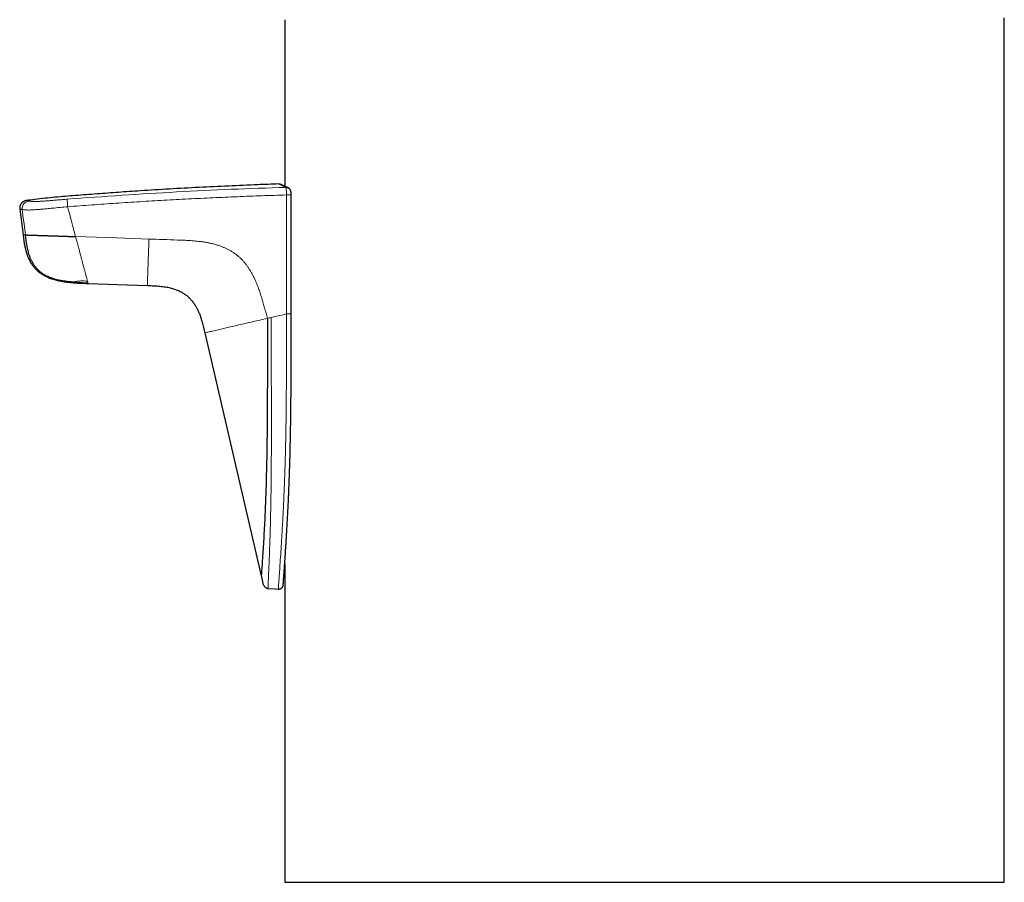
# Model space of a CAD drawing. Header units: millimetres. Extents: x 8 to 771, y 12 to 732.
# Tile 70 of 74: x 572 to 636, y 450 to 506. Entities that reach past the tile are written whole.
import ezdxf

# ---------------------------------------------------------------- set-up
doc = ezdxf.new("R2010")
doc.units = ezdxf.units.MM

msp = doc.modelspace()

# ---------------------------------------------------------------- linework, layer by layer
at = {"color": 7, "linetype": 'Continuous', "lineweight": 30}
for p, q in [((589.257, 506.412), (589.257, 495.528)), ((636.257, 506.412), (636.257, 506.523)), ((636.257, 450.05), (636.257, 506.412)), ((571.952, 494.033), (572.165, 492.353)), ((584.049, 485.953), (587.727, 470.078)), ((589.257, 470.858), (589.257, 450.05)), ((589.257, 450.05), (636.257, 450.05))]:
    msp.add_line(p, q, dxfattribs=at)
at = {"color": 7, "linetype": 'Continuous', "lineweight": 30, "flags": 128}
for points in [[(589.471, 495.432), (589.49, 495.422), (589.5, 495.417)], [(589.682, 487.188), (589.683, 490.679), (589.684, 494.96)], [(576.412, 489.179), (578.337, 489.112), (580.285, 489.044)], [(588.158, 469.254), (588.663, 469.222), (588.841, 469.211)]]:
    msp.add_lwpolyline(points, dxfattribs=at)
at = {"color": 8, "linetype": 'Continuous', "lineweight": 0, "flags": 128}
for points in [[(589.373, 487.188), (589.374, 491.54), (589.375, 494.96)], [(589.375, 494.96), (589.409, 494.96), (589.442, 494.96), (589.475, 494.96), (589.507, 494.96), (589.537, 494.96), (589.566, 494.96), (589.592, 494.96), (589.615, 494.96), (589.635, 494.96), (589.652, 494.96), (589.666, 494.96), (589.676, 494.96), (589.683, 494.96), (589.685, 494.961), (589.684, 494.961), (589.683, 494.961)], [(572.113, 494.006), (572.185, 493.443), (572.232, 493.078), (572.278, 492.713), (572.325, 492.348)], [(575.599, 492.239), (575.422, 492.902), (575.308, 493.331), (575.194, 493.759), (575.08, 494.188)], [(575.599, 492.239), (578.282, 492.149), (580.391, 492.078)], [(588.375, 486.956), (588.29, 486.937), (588.235, 486.924), (588.18, 486.911), (588.125, 486.898)], [(588.375, 486.956), (588.714, 487.035), (588.934, 487.086), (589.153, 487.137), (589.373, 487.188)]]:
    msp.add_lwpolyline(points, dxfattribs=at)
at = {"color": 8, "linetype": 'Continuous', "lineweight": 0}
for centre, radius, start, end in [((589.353, 495.17), 0.287, 65.767, 93.07835), ((572.61, 494.068), 0.501, 98.05759, 187.09441), ((579.479, 494.649), 4.423, 179.52979, 185.97813)]:
    msp.add_arc(centre, radius, start, end, dxfattribs=at)
at = {"color": 7, "linetype": 'Continuous', "lineweight": 30}
for points, knots in [([(588.851, 495.677), (588.403, 495.661), (587.313, 495.622), (585.583, 495.547), (583.659, 495.453), (581.737, 495.346), (579.986, 495.238), (578.406, 495.131), (576.998, 495.027), (575.839, 494.941), (574.927, 494.868), (574.264, 494.809), (573.602, 494.741), (572.975, 494.669), (572.569, 494.616), (572.383, 494.591)], [0, 0, 0, 0, 0.081493, 0.19814, 0.314788, 0.431434, 0.548076, 0.633609, 0.719136, 0.804651, 0.844961, 0.885274, 0.925595, 0.965922, 1, 1, 1, 1]), ([(588.994, 495.645), (588.983, 495.65), (588.96, 495.66), (588.923, 495.67), (588.887, 495.675), (588.863, 495.675), (588.851, 495.675)], [0, 0, 0, 0, 0.275099, 0.532447, 0.773342, 1, 1, 1, 1]), ([(589.47, 495.433), (589.456, 495.439), (589.43, 495.451), (589.393, 495.467), (589.359, 495.482), (589.328, 495.496), (589.301, 495.508), (589.276, 495.519), (589.253, 495.529), (589.233, 495.538), (589.215, 495.546), (589.2, 495.553), (589.187, 495.559), (589.175, 495.564), (589.164, 495.569), (589.155, 495.573), (589.146, 495.577), (589.138, 495.581), (589.129, 495.585), (589.118, 495.59), (589.106, 495.595), (589.094, 495.601), (589.081, 495.606), (589.068, 495.612), (589.056, 495.618), (589.043, 495.623), (589.032, 495.628), (589.021, 495.633), (589.011, 495.638), (589.003, 495.641), (588.997, 495.644), (588.994, 495.645), (588.994, 495.645), (588.994, 495.645)], [0, 0, 0, 0, 0.043465, 0.084945, 0.12444, 0.161952, 0.19748, 0.230443, 0.261493, 0.290632, 0.317857, 0.34055, 0.361719, 0.381363, 0.399483, 0.416078, 0.43115, 0.445718, 0.461767, 0.484407, 0.509526, 0.537125, 0.567204, 0.599762, 0.634799, 0.672316, 0.712313, 0.756874, 0.804156, 0.85416, 0.906886, 0.962333, 1, 1, 1, 1]), ([(589.685, 494.961), (589.685, 494.975), (589.685, 495.001), (589.683, 495.038), (589.68, 495.069), (589.678, 495.092), (589.676, 495.109), (589.673, 495.124), (589.67, 495.143), (589.666, 495.166), (589.66, 495.191), (589.653, 495.214), (589.647, 495.234), (589.638, 495.255), (589.627, 495.281), (589.611, 495.308), (589.594, 495.332), (589.579, 495.348), (589.569, 495.358), (589.56, 495.366), (589.549, 495.376), (589.537, 495.387), (589.522, 495.399), (589.507, 495.411), (589.489, 495.423), (589.477, 495.429), (589.471, 495.432)], [0, 0, 0, 0, 0.070217, 0.12882, 0.185161, 0.226937, 0.254363, 0.277266, 0.305847, 0.353276, 0.406568, 0.452884, 0.49146, 0.52636, 0.574803, 0.629637, 0.678789, 0.72058, 0.739645, 0.75913, 0.782074, 0.810551, 0.845852, 0.888804, 0.940009, 1, 1, 1, 1]), ([(572.382, 494.592), (572.362, 494.589), (572.322, 494.582), (572.262, 494.562), (572.209, 494.537), (572.162, 494.507), (572.122, 494.476), (572.084, 494.441), (572.051, 494.402), (572.022, 494.359), (571.997, 494.315), (571.977, 494.268), (571.961, 494.215), (571.95, 494.157), (571.946, 494.094), (571.95, 494.053), (571.952, 494.033)], [0, 0, 0, 0, 0.076876, 0.157051, 0.240078, 0.303897, 0.368714, 0.434211, 0.50005, 0.565889, 0.631378, 0.696186, 0.75999, 0.842997, 0.923153, 1, 1, 1, 1]), ([(572.165, 492.353), (572.173, 492.294), (572.187, 492.179), (572.21, 492.011), (572.234, 491.854), (572.259, 491.706), (572.286, 491.569), (572.315, 491.443), (572.344, 491.327), (572.374, 491.222), (572.406, 491.122), (572.438, 491.029), (572.471, 490.945), (572.501, 490.872), (572.528, 490.811), (572.551, 490.762), (572.569, 490.724), (572.583, 490.698), (572.593, 490.679), (572.601, 490.663), (572.611, 490.645), (572.623, 490.622), (572.64, 490.592), (572.662, 490.554), (572.688, 490.51), (572.72, 490.46), (572.759, 490.402), (572.806, 490.336), (572.859, 490.267), (572.916, 490.199), (572.969, 490.139), (573.019, 490.087), (573.065, 490.043), (573.106, 490.005), (573.138, 489.976), (573.161, 489.957), (573.175, 489.946), (573.185, 489.937), (573.2, 489.925), (573.224, 489.906), (573.259, 489.879), (573.302, 489.848), (573.353, 489.813), (573.41, 489.775), (573.477, 489.734), (573.553, 489.691), (573.639, 489.646), (573.735, 489.6), (573.84, 489.555), (573.955, 489.51), (574.079, 489.468), (574.214, 489.427), (574.359, 489.389), (574.514, 489.354), (574.679, 489.322), (574.854, 489.293), (575.043, 489.267), (575.244, 489.245), (575.458, 489.226), (575.683, 489.21), (575.917, 489.198), (576.162, 489.188), (576.328, 489.182), (576.413, 489.179)], [0, 0, 0, 0, 0.02949, 0.057379, 0.083667, 0.108362, 0.131475, 0.152649, 0.172305, 0.190425, 0.207004, 0.223965, 0.238928, 0.251893, 0.262856, 0.271817, 0.278772, 0.283479, 0.286544, 0.289403, 0.29245, 0.296601, 0.302406, 0.309395, 0.317858, 0.327794, 0.339201, 0.35199, 0.367877, 0.382423, 0.395629, 0.407499, 0.418037, 0.427247, 0.434883, 0.43953, 0.442126, 0.443595, 0.446145, 0.451377, 0.458703, 0.468127, 0.477877, 0.489175, 0.502025, 0.516431, 0.532396, 0.549917, 0.568985, 0.58916, 0.610821, 0.633987, 0.658673, 0.684889, 0.712634, 0.741893, 0.772665, 0.806518, 0.842004, 0.87909, 0.917769, 0.958065, 1, 1, 1, 1]), ([(575.556, 489.255), (575.45, 489.263), (575.238, 489.279), (574.922, 489.316), (574.608, 489.367), (574.299, 489.437), (573.996, 489.533), (573.738, 489.644), (573.524, 489.764), (573.35, 489.883), (573.189, 490.018), (573.044, 490.17), (572.914, 490.337), (572.801, 490.515), (572.703, 490.703), (572.621, 490.898), (572.542, 491.133), (572.472, 491.406), (572.412, 491.719), (572.365, 492.033), (572.338, 492.243), (572.325, 492.348)], [0, 0, 0, 0, 0.062616, 0.125262, 0.187894, 0.250454, 0.31289, 0.375384, 0.41704, 0.458595, 0.50008, 0.541625, 0.583297, 0.625061, 0.666812, 0.708455, 0.75009, 0.81262, 0.87512, 0.93756, 1, 1, 1, 1]), ([(572.325, 492.348), (572.333, 492.348), (572.349, 492.347), (572.376, 492.346), (572.407, 492.345), (572.443, 492.344), (572.485, 492.343), (572.535, 492.341), (572.592, 492.339), (572.656, 492.337), (572.725, 492.335), (572.801, 492.332), (572.886, 492.329), (572.978, 492.326), (573.078, 492.323), (573.186, 492.32), (573.301, 492.316), (573.424, 492.312), (573.554, 492.307), (573.688, 492.303), (573.827, 492.298), (573.97, 492.293), (574.116, 492.289), (574.263, 492.284), (574.441, 492.278), (574.648, 492.271), (574.886, 492.263), (575.123, 492.255), (575.361, 492.247), (575.519, 492.242), (575.599, 492.239)], [0, 0, 0, 0, 0.035692, 0.071449, 0.107214, 0.142952, 0.178655, 0.214351, 0.250116, 0.28153, 0.312997, 0.344434, 0.375776, 0.406978, 0.43802, 0.468909, 0.499687, 0.530443, 0.561301, 0.592341, 0.623592, 0.655039, 0.686631, 0.718285, 0.749893, 0.800174, 0.850209, 0.900137, 0.950048, 1, 1, 1, 1]), ([(580.285, 489.044), (580.358, 489.041), (580.501, 489.036), (580.711, 489.027), (580.914, 489.016), (581.107, 489), (581.292, 488.98), (581.465, 488.955), (581.626, 488.926), (581.776, 488.893), (581.918, 488.855), (582.051, 488.814), (582.18, 488.767), (582.305, 488.715), (582.425, 488.659), (582.533, 488.601), (582.63, 488.542), (582.716, 488.485), (582.789, 488.432), (582.851, 488.384), (582.901, 488.343), (582.94, 488.309), (582.969, 488.283), (582.996, 488.258), (583.026, 488.229), (583.065, 488.19), (583.11, 488.143), (583.157, 488.091), (583.204, 488.036), (583.248, 487.982), (583.287, 487.93), (583.323, 487.88), (583.356, 487.831), (583.388, 487.783), (583.419, 487.733), (583.455, 487.674), (583.495, 487.604), (583.539, 487.521), (583.586, 487.426), (583.635, 487.32), (583.685, 487.201), (583.735, 487.07), (583.783, 486.931), (583.83, 486.784), (583.875, 486.631), (583.918, 486.467), (583.962, 486.294), (584.006, 486.11), (584.035, 485.984), (584.05, 485.919)], [0, 0, 0, 0, 0.039759, 0.078056, 0.11487, 0.150198, 0.184042, 0.216401, 0.245563, 0.273442, 0.300067, 0.325425, 0.349482, 0.37522, 0.399252, 0.421584, 0.442228, 0.461074, 0.477623, 0.49182, 0.503663, 0.513153, 0.520293, 0.524871, 0.532756, 0.543254, 0.555055, 0.568155, 0.581583, 0.594556, 0.606052, 0.61717, 0.627908, 0.638269, 0.648586, 0.660476, 0.675481, 0.692605, 0.711839, 0.733168, 0.7566, 0.782146, 0.809817, 0.837054, 0.866074, 0.896879, 0.929471, 0.963849, 1, 1, 1, 1]), ([(588.125, 486.898), (588.124, 486.112), (588.123, 484.541), (588.124, 482.183), (588.111, 479.828), (588.082, 477.745), (588.038, 475.943), (587.985, 474.435), (587.927, 473.228), (587.875, 472.314), (587.833, 471.66), (587.797, 471.11), (587.767, 470.678), (587.745, 470.363), (587.728, 470.132), (587.726, 470.096), (587.725, 470.078)], [0, 0, 0, 0, 0.125097, 0.250101, 0.375123, 0.500254, 0.583545, 0.666962, 0.750326, 0.79198, 0.833667, 0.875275, 0.906653, 0.93824, 0.969395, 1, 1, 1, 1]), ([(589.16, 469.487), (589.16, 469.49), (589.16, 469.497), (589.162, 469.517), (589.163, 469.543), (589.165, 469.574), (589.168, 469.608), (589.17, 469.644), (589.173, 469.686), (589.176, 469.734), (589.18, 469.786), (589.184, 469.837), (589.187, 469.884), (589.19, 469.924), (589.193, 469.959), (589.195, 469.987), (589.197, 470.012), (589.198, 470.033), (589.199, 470.05), (589.2, 470.064), (589.201, 470.078), (589.203, 470.098), (589.205, 470.128), (589.208, 470.171), (589.212, 470.221), (589.216, 470.281), (589.222, 470.354), (589.228, 470.441), (589.235, 470.542), (589.243, 470.648), (589.252, 470.783), (589.263, 470.949), (589.277, 471.148), (589.291, 471.357), (589.305, 471.575), (589.319, 471.802), (589.334, 472.037), (589.35, 472.279), (589.367, 472.567), (589.388, 472.901), (589.41, 473.282), (589.432, 473.67), (589.453, 474.065), (589.474, 474.467), (589.492, 474.829), (589.506, 475.151), (589.519, 475.432), (589.531, 475.714), (589.542, 475.998), (589.553, 476.281), (589.563, 476.561), (589.573, 476.843), (589.583, 477.128), (589.591, 477.415), (589.599, 477.692), (589.606, 477.96), (589.613, 478.217), (589.619, 478.463), (589.624, 478.699), (589.629, 478.926), (589.633, 479.121), (589.636, 479.286), (589.638, 479.423), (589.641, 479.557), (589.643, 479.695), (589.645, 479.841), (589.648, 479.997), (589.65, 480.161), (589.653, 480.333), (589.655, 480.516), (589.658, 480.71), (589.66, 480.919), (589.663, 481.144), (589.665, 481.385), (589.667, 481.639), (589.67, 481.904), (589.672, 482.183), (589.674, 482.467), (589.675, 482.758), (589.677, 483.054), (589.678, 483.36), (589.679, 483.678), (589.68, 484.007), (589.68, 484.347), (589.681, 484.697), (589.681, 485.058), (589.682, 485.431), (589.682, 485.811), (589.682, 486.2), (589.682, 486.598), (589.682, 486.928), (589.682, 487.126), (589.682, 487.188)], [0, 0, 0, 0, 0.00642, 0.012526, 0.018339, 0.023872, 0.02913, 0.034116, 0.038828, 0.044962, 0.05055, 0.055587, 0.060067, 0.063989, 0.066834, 0.069297, 0.071378, 0.073315, 0.07474, 0.075743, 0.076819, 0.078046, 0.080886, 0.084086, 0.08824, 0.092768, 0.097672, 0.104682, 0.11182, 0.119063, 0.126406, 0.138755, 0.151371, 0.164261, 0.17743, 0.19088, 0.204612, 0.218612, 0.23272, 0.253866, 0.275123, 0.296543, 0.318128, 0.339878, 0.361788, 0.376633, 0.391545, 0.406523, 0.421562, 0.436612, 0.451321, 0.465616, 0.481098, 0.496055, 0.510486, 0.524409, 0.537837, 0.550544, 0.562775, 0.57453, 0.585808, 0.593063, 0.600106, 0.606938, 0.61389, 0.621466, 0.629672, 0.637985, 0.646857, 0.656289, 0.66628, 0.676831, 0.688634, 0.701067, 0.714129, 0.727822, 0.742145, 0.757099, 0.771776, 0.787012, 0.80281, 0.819168, 0.836085, 0.853563, 0.871601, 0.890199, 0.909356, 0.929072, 0.94898, 0.969428, 0.990416, 1, 1, 1, 1]), ([(587.725, 470.078), (587.732, 470.046), (587.747, 469.98), (587.767, 469.882), (587.787, 469.783), (587.806, 469.684), (587.825, 469.598), (587.848, 469.526), (587.873, 469.469), (587.906, 469.415), (587.946, 469.365), (587.994, 469.322), (588.046, 469.287), (588.094, 469.267), (588.134, 469.257), (588.154, 469.255), (588.164, 469.254)], [0, 0, 0, 0, 0.099938, 0.199849, 0.300044, 0.400735, 0.501073, 0.563261, 0.625309, 0.688019, 0.751744, 0.815462, 0.878228, 0.939584, 0.969853, 1, 1, 1, 1]), ([(588.841, 469.211), (588.856, 469.21), (588.883, 469.21), (588.923, 469.216), (588.959, 469.226), (588.993, 469.24), (589.024, 469.258), (589.051, 469.277), (589.077, 469.301), (589.103, 469.332), (589.124, 469.365), (589.138, 469.395), (589.148, 469.422), (589.155, 469.451), (589.158, 469.472), (589.159, 469.483)], [0, 0, 0, 0, 0.090563, 0.176659, 0.256603, 0.32903, 0.412167, 0.47933, 0.5427, 0.639186, 0.736619, 0.790558, 0.852396, 0.922311, 1, 1, 1, 1]), ([(589.159, 469.476), (589.159, 469.476), (589.159, 469.475), (589.159, 469.481), (589.16, 469.493), (589.161, 469.505), (589.161, 469.513), (589.161, 469.513)], [0, 0, 0, 0, 0.097853, 0.400695, 0.693084, 0.975625, 1, 1, 1, 1])]:
    msp.add_open_spline(points, degree=3, knots=knots, dxfattribs=at)
at = {"color": 8, "linetype": 'Continuous', "lineweight": 0}
for points, knots in [([(575.056, 494.685), (576.245, 494.773), (578.622, 494.95), (582.191, 495.162), (585.763, 495.337), (588.146, 495.417), (589.337, 495.457)], [0, 0, 0, 0, 0.249957, 0.499962, 0.749983, 1, 1, 1, 1]), ([(589.337, 495.457), (589.276, 495.484), (589.154, 495.539), (589.021, 495.599), (588.922, 495.644), (588.867, 495.668), (588.844, 495.678), (588.851, 495.675), (588.851, 495.675)], [0, 0, 0, 0, 0.199915, 0.399803, 0.599691, 0.7996, 0.99955, 1, 1, 1, 1]), ([(589.375, 494.96), (589.374, 494.992), (589.373, 495.055), (589.369, 495.145), (589.365, 495.227), (589.36, 495.299), (589.355, 495.36), (589.349, 495.408), (589.343, 495.443), (589.339, 495.452), (589.337, 495.457)], [0, 0, 0, 0, 0.12963, 0.255792, 0.380138, 0.503655, 0.626896, 0.750276, 0.874329, 1, 1, 1, 1]), ([(572.383, 494.592), (572.383, 494.592), (572.383, 494.592), (572.394, 494.59), (572.415, 494.586), (572.447, 494.58), (572.487, 494.573), (572.522, 494.567), (572.54, 494.564)], [0, 0, 0, 0, 0.120304, 0.2963, 0.472151, 0.647975, 0.823885, 1, 1, 1, 1]), ([(572.54, 494.564), (572.556, 494.561), (572.587, 494.555), (572.647, 494.546), (572.724, 494.539), (572.818, 494.534), (572.913, 494.532), (573.014, 494.533), (573.114, 494.535), (573.228, 494.54), (573.356, 494.547), (573.494, 494.556), (573.665, 494.569), (573.87, 494.585), (574.131, 494.607), (574.421, 494.632), (574.739, 494.659), (574.951, 494.676), (575.056, 494.685)], [0, 0, 0, 0, 0.083437, 0.166693, 0.249632, 0.312302, 0.375206, 0.416927, 0.458441, 0.499963, 0.54144, 0.582865, 0.624508, 0.687421, 0.750372, 0.833669, 0.916865, 1, 1, 1, 1]), ([(589.375, 494.96), (588.84, 494.943), (587.772, 494.91), (586.17, 494.848), (584.568, 494.779), (582.966, 494.7), (581.375, 494.614), (579.793, 494.521), (578.221, 494.42), (576.65, 494.311), (575.604, 494.229), (575.08, 494.188)], [0, 0, 0, 0, 0.111999, 0.223999, 0.336, 0.447999, 0.559998, 0.669999, 0.780001, 0.890002, 1, 1, 1, 1]), ([(572.113, 494.006), (572.094, 494.009), (572.056, 494.016), (572.014, 494.023), (571.981, 494.028), (571.961, 494.032), (571.952, 494.033), (571.953, 494.033), (571.953, 494.033)], [0, 0, 0, 0, 0.186625, 0.373249, 0.559877, 0.746512, 0.933157, 1, 1, 1, 1]), ([(575.08, 494.188), (574.918, 494.174), (574.581, 494.145), (574.152, 494.102), (573.792, 494.067), (573.51, 494.041), (573.227, 494.017), (572.96, 493.995), (572.731, 493.98), (572.554, 493.976), (572.424, 493.978), (572.295, 493.984), (572.188, 493.993), (572.137, 494.002), (572.113, 494.006)], [0, 0, 0, 0, 0.108557, 0.226029, 0.288818, 0.354294, 0.42314, 0.497323, 0.571642, 0.640806, 0.706663, 0.769813, 0.88877, 1, 1, 1, 1]), ([(572.171, 492.353), (572.169, 492.353), (572.152, 492.354), (572.193, 492.352), (572.281, 492.35), (572.325, 492.348)], [0, 0, 0, 0, 0.0653087, 0.5326718, 1, 1, 1, 1]), ([(575.599, 492.239), (575.626, 492.136), (575.681, 491.931), (575.763, 491.623), (575.838, 491.34), (575.906, 491.083), (575.968, 490.851), (576.029, 490.623), (576.087, 490.402), (576.143, 490.192), (576.194, 489.999), (576.24, 489.829), (576.278, 489.685), (576.31, 489.565), (576.336, 489.468), (576.357, 489.389), (576.367, 489.352), (576.372, 489.333)], [0, 0, 0, 0, 0.083305, 0.166538, 0.249911, 0.312804, 0.376288, 0.439966, 0.503118, 0.565294, 0.626434, 0.687002, 0.747932, 0.809835, 0.872771, 0.93638, 1, 1, 1, 1]), ([(580.391, 492.078), (580.386, 491.93), (580.376, 491.635), (580.36, 491.193), (580.345, 490.753), (580.333, 490.396), (580.323, 490.126), (580.317, 489.936), (580.311, 489.762), (580.305, 489.612), (580.301, 489.488), (580.296, 489.354), (580.292, 489.222), (580.289, 489.134), (580.287, 489.088), (580.286, 489.073), (580.286, 489.062), (580.286, 489.047), (580.285, 489.045), (580.285, 489.044)], [0, 0, 0, 0, 0.062962, 0.12586, 0.188695, 0.251742, 0.283551, 0.315177, 0.346348, 0.376981, 0.407384, 0.437993, 0.500453, 0.585333, 0.668965, 0.751756, 0.834591, 0.917732, 1, 1, 1, 1]), ([(580.391, 492.078), (580.702, 492.067), (581.322, 492.046), (582.04, 492.024), (582.545, 492.006), (582.837, 491.993), (583.129, 491.976), (583.421, 491.952), (583.696, 491.924), (583.954, 491.889), (584.195, 491.849), (584.434, 491.801), (584.671, 491.742), (584.905, 491.673), (585.119, 491.597), (585.313, 491.518), (585.488, 491.437), (585.658, 491.349), (585.823, 491.252), (585.982, 491.147), (586.133, 491.035), (586.274, 490.916), (586.407, 490.791), (586.532, 490.659), (586.651, 490.521), (586.764, 490.376), (586.87, 490.227), (586.971, 490.073), (587.073, 489.902), (587.177, 489.714), (587.279, 489.508), (587.374, 489.298), (587.462, 489.086), (587.557, 488.836), (587.657, 488.547), (587.759, 488.221), (587.856, 487.892), (587.947, 487.561), (588.036, 487.23), (588.095, 487.009), (588.125, 486.898)], [0, 0, 0, 0, 0.087838, 0.175626, 0.203197, 0.230764, 0.258335, 0.285927, 0.313548, 0.336571, 0.359583, 0.382581, 0.405577, 0.428594, 0.451654, 0.46978, 0.487889, 0.505965, 0.524001, 0.541996, 0.559956, 0.577083, 0.594216, 0.611377, 0.628577, 0.64582, 0.663101, 0.680408, 0.697724, 0.719467, 0.741161, 0.762828, 0.78449, 0.806159, 0.83843, 0.870723, 0.90303, 0.935351, 0.967678, 1, 1, 1, 1]), ([(576.372, 489.333), (576.298, 489.336), (576.152, 489.341), (575.939, 489.34), (575.766, 489.329), (575.648, 489.312), (575.59, 489.293), (575.563, 489.27), (575.559, 489.261), (575.556, 489.255)], [0, 0, 0, 0, 0.126104, 0.250333, 0.373766, 0.498593, 0.623198, 0.749375, 1, 1, 1, 1]), ([(575.556, 489.255), (575.635, 489.25), (575.793, 489.241), (576.075, 489.228), (576.278, 489.221), (576.403, 489.217)], [0, 0, 0, 0, 0.280206, 0.56015, 1, 1, 1, 1]), ([(576.403, 489.217), (576.402, 489.219), (576.401, 489.223), (576.399, 489.232), (576.395, 489.245), (576.39, 489.264), (576.383, 489.292), (576.375, 489.319), (576.372, 489.333)], [0, 0, 0, 0, 0.166683, 0.33335, 0.499983, 0.666619, 0.833339, 1, 1, 1, 1]), ([(576.403, 489.217), (576.404, 489.21), (576.408, 489.195), (576.412, 489.18), (576.412, 489.18), (576.412, 489.18)], [0, 0, 0, 0, 0.373348, 0.7467128, 1, 1, 1, 1]), ([(588.123, 486.898), (587.808, 486.825), (587.177, 486.679), (586.24, 486.461), (585.384, 486.263), (584.799, 486.127), (584.421, 486.039), (584.136, 485.973), (583.986, 485.939), (584.042, 485.951), (584.042, 485.951)], [0, 0, 0, 0, 0.124645, 0.249019, 0.372685, 0.49695, 0.623292, 0.748751, 0.999897, 1, 1, 1, 1]), ([(588.164, 469.254), (588.165, 469.28), (588.168, 469.333), (588.179, 469.592), (588.195, 469.939), (588.219, 470.507), (588.254, 471.353), (588.298, 472.562), (588.337, 473.96), (588.365, 475.538), (588.383, 477.416), (588.389, 479.587), (588.385, 482.04), (588.377, 484.498), (588.375, 486.137), (588.375, 486.956)], [0, 0, 0, 0, 0.0306415, 0.0618134, 0.0933569, 0.124681, 0.1871357, 0.2497136, 0.3329954, 0.4163524, 0.4997956, 0.6247768, 0.7497852, 0.874841, 1, 1, 1, 1]), ([(588.842, 469.218), (588.842, 469.216), (588.841, 469.207), (588.844, 469.26), (588.851, 469.364), (588.861, 469.514), (588.878, 469.75), (588.903, 470.1), (588.94, 470.639), (588.982, 471.282), (589.029, 472.015), (589.083, 472.893), (589.141, 473.919), (589.198, 475.103), (589.247, 476.303), (589.295, 477.748), (589.333, 479.44), (589.358, 481.377), (589.37, 483.315), (589.373, 485.252), (589.373, 486.543), (589.373, 487.188)], [0, 0, 0, 0, 0.005584, 0.023595, 0.041083, 0.058283, 0.075226, 0.108436, 0.141136, 0.183757, 0.22565, 0.267185, 0.329208, 0.391148, 0.452913, 0.51428, 0.611674, 0.708835, 0.805946, 0.903026, 1, 1, 1, 1]), ([(589.68, 487.188), (589.679, 487.188), (589.676, 487.188), (589.654, 487.188), (589.615, 487.188), (589.562, 487.188), (589.5, 487.188), (589.436, 487.188), (589.393, 487.188), (589.373, 487.188)], [0, 0, 0, 0, 0.085387, 0.240931, 0.401026, 0.561116, 0.716659, 0.863831, 1, 1, 1, 1])]:
    msp.add_open_spline(points, degree=3, knots=knots, dxfattribs=at)

doc.saveas('drawing.dxf')
